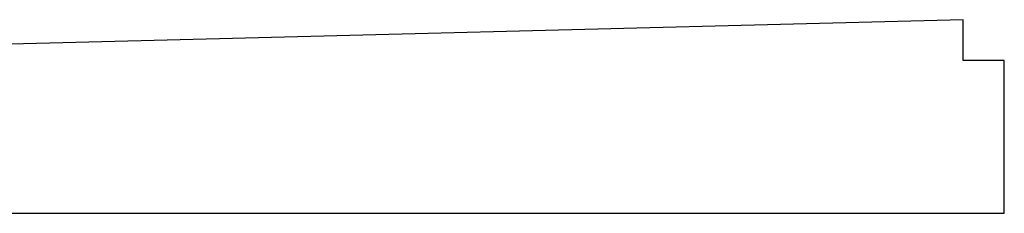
# Model space of a CAD drawing. Header units: millimetres. Extents: x -12192 to 12192, y -600 to 5895.
# Tile 118 of 118: x 6096 to 12192, y -600 to 600. Entities that reach past the tile are written whole.
import ezdxf

# ---------------------------------------------------------------- set-up
doc = ezdxf.new("R2010")
doc.units = ezdxf.units.MM
doc.header["$LTSCALE"] = 20

msp = doc.modelspace()

# ---------------------------------------------------------------- linework, layer by layer
for p, q in [((11938, 600), (-7518, 100.18)), ((11938, 346), (11938, 600)), ((12192, 346), (11938, 346)), ((12192, -600), (12192, 346)), ((-6718, -600), (12192, -600))]:
    msp.add_line(p, q)

doc.saveas('drawing.dxf')
